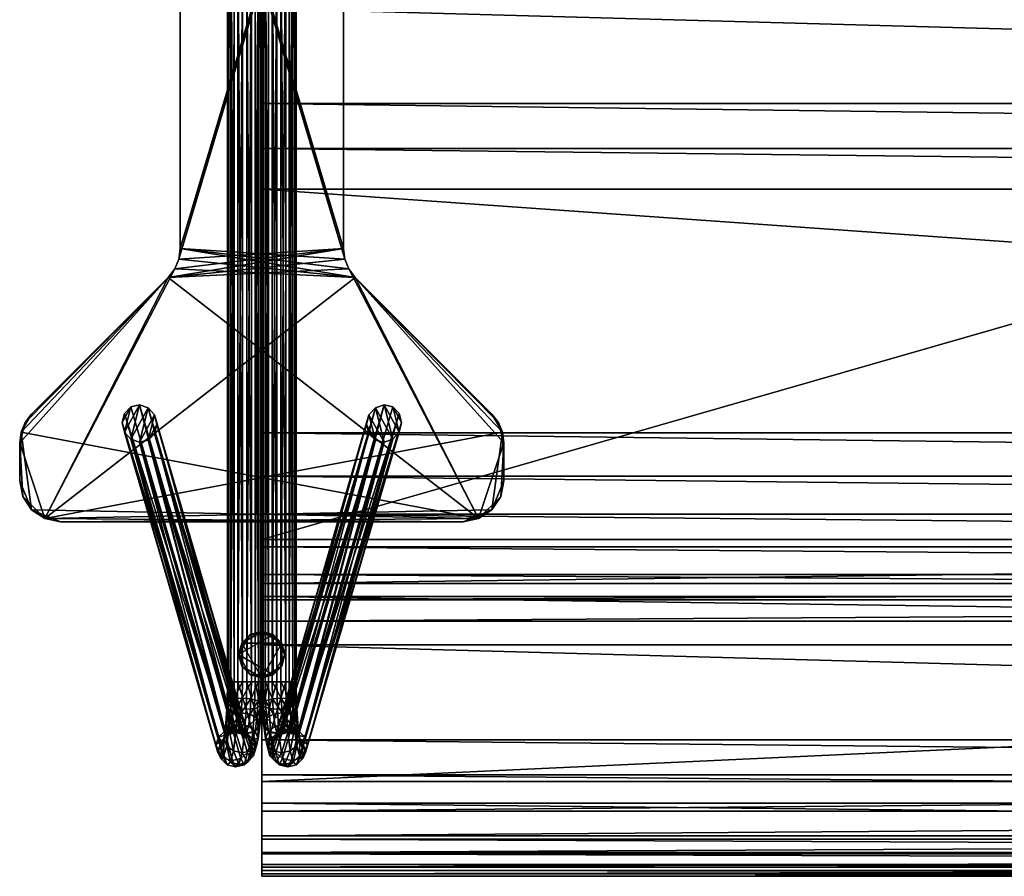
# Model space of a CAD drawing. Header units: inches. Extents: x -3.5 to 53.5, y -13 to 11.8.
# Tile 1 of 20: x -3.5 to 10.7, y -13 to -0.6. Entities that reach past the tile are written whole.
import ezdxf

# ---------------------------------------------------------------- set-up
doc = ezdxf.new("R2010")
doc.units = ezdxf.units.IN
doc.header["$MEASUREMENT"] = 0
for name, color, linetype in [('AFUCH-3-BSPT', 4, 'Continuous'), ('AFUCH-3-GDPL', 19, 'Continuous'), ('AFUCH-3-STUP', 5, 'Continuous')]:
    doc.layers.add(name, color=color, linetype=linetype)

msp = doc.modelspace()

# ---------------------------------------------------------------- meshes
at = {"layer": 'AFUCH-3-BSPT'}
mesh = msp.add_polyface(dxfattribs=at)
corners = [(-3.504, -7.283, 13.144), (-3.504, -7.283, 13.019), (-3.459, -7.509, 13.019), (-3.459, -7.509, 13.144), (-3.504, -6.732, 13.144), (-3.504, -6.732, 13.019), (-3.484, -6.579, 13.144), (-3.484, -6.579, 13.019), (-3.425, -6.437, 13.144), (-3.425, -6.437, 13.019), (-3.331, -6.315, 13.144), (-3.331, -6.315, 13.019), (-1.354, -4.338, 13.144), (-1.354, -4.338, 13.019), (-1.201, -4.073, 13.019), (-1.201, -4.073, 13.144), (-1.181, -3.92, 13.144), (-1.181, -3.92, 13.019), (-1.26, -4.215, 13.019), (-1.26, -4.215, 13.144), (-1.181, 3.92, 13.019), (-3.139, -7.829, 13.019), (1.354, -4.338, 13.019), (1.201, -4.073, 13.019), (-3.331, -7.701, 13.144), (3.139, -7.829, 13.144), (1.181, -3.92, 13.144), (1.201, 4.073, 13.144), (0, -10.191, 0.651), (-0.049, 10.191, 0.771), (-0.049, -10.191, 0.771), (-0.098, -10.191, 0.421), (-0.018, 10.191, 0.523), (-0.018, -10.191, 0.523), (-0.218, -10.191, 0.372), (-0.098, 10.191, 0.421), (-0.346, -10.191, 0.39), (-0.218, 10.191, 0.372), (-0.448, -10.191, 0.47), (-0.346, 10.191, 0.39), (-0.496, -10.191, 0.59), (-0.448, 10.191, 0.47), (-0.478, -10.191, 0.718), (-0.496, 10.191, 0.59), (-0.399, -10.191, 0.82), (-0.478, 10.191, 0.718), (-0.279, -10.191, 0.869), (-0.399, 10.191, 0.82), (-0.151, -10.191, 0.851), (-0.279, 10.191, 0.869), (-0.151, 10.191, 0.851), (-1.771, -6.182, 13.019), (-1.896, -6.681, 13.019), (-1.645, -6.225, 13.019), (-1.989, -6.577, 13.019), (-1.896, -6.212, 13.019), (-2.022, -6.44, 13.019), (-1.989, -6.307, 13.019), (-1.771, -6.724, 13.019), (-1.552, -6.329, 13.019), (-1.645, -6.694, 13.019), (-1.519, -6.466, 13.019), (-1.552, -6.6, 13.019)]
mesh.append_faces([[corners[k] for k in face] for face in [(51, 52, 53), (55, 54, 51), (58, 53, 52), (60, 59, 58)]], dxfattribs={"vtx0": -1, "vtx1": -1})
mesh.append_faces([[corners[k] for k in face] for face in [(5, 9, 13), (21, 2, 5), (21, 5, 13), (22, 21, 18), (6, 0, 24), (6, 24, 25), (12, 6, 25)]], dxfattribs={"vtx0": -1, "vtx1": -1, "vtx2": -1})
mesh.append_faces([[corners[k] for k in face] for face in [(21, 13, 18), (22, 18, 14), (22, 14, 17), (23, 17, 20), (28, 29, 30), (31, 32, 33), (34, 35, 31), (36, 37, 34), (38, 39, 36), (40, 41, 38), (42, 43, 40), (44, 45, 42), (46, 47, 44), (48, 49, 46), (30, 50, 48)]], dxfattribs={"vtx0": -1, "vtx2": -1})
mesh.append_faces([[corners[k] for k in face] for face in [(57, 56, 55), (62, 61, 60)]], dxfattribs={"vtx1": -1})
mesh.append_faces([[corners[k] for k in face] for face in [(12, 10, 6), (19, 12, 26), (15, 19, 26), (16, 15, 27), (54, 52, 51), (56, 54, 55), (59, 53, 58), (61, 59, 60)]], dxfattribs={"vtx1": -1, "vtx2": -1})
mesh.append_faces([[corners[k] for k in face] for face in [(0, 1, 2), (2, 3, 0), (0, 4, 5), (5, 1, 0), (6, 7, 5), (5, 4, 6), (6, 8, 9), (9, 7, 6), (9, 8, 10), (10, 11, 9), (10, 12, 13), (13, 11, 10), (14, 15, 16), (16, 17, 14), (14, 18, 19), (19, 15, 14), (19, 18, 13), (13, 12, 19), (20, 17, 16), (9, 11, 13), (5, 7, 9), (2, 1, 5), (6, 4, 0), (10, 8, 6)]], dxfattribs={"vtx2": -1})
mesh = msp.add_polyface(dxfattribs=at)
corners = [(-1.181, -3.92, 13.144), (-1.181, 3.92, 13.144), (-1.181, 3.92, 13.019), (-1.26, 4.215, 13.019), (-1.26, 4.215, 13.144), (-1.354, 4.338, 13.144), (-1.354, 4.338, 13.019), (-1.201, 4.073, 13.019), (-1.201, 4.073, 13.144), (-3.331, 6.315, 13.144), (-3.331, 6.315, 13.019), (-3.425, 6.437, 13.144), (-3.425, 6.437, 13.019), (-3.484, 6.579, 13.144), (-3.484, 6.579, 13.019), (-3.504, 6.732, 13.144), (-3.504, 6.732, 13.019), (-3.504, 7.283, 13.144), (-3.504, 7.283, 13.019), (-3.459, 7.509, 13.144), (-3.331, 7.701, 13.019), (3.139, 7.829, 13.019), (1.201, -4.073, 13.019), (1.181, 3.92, 13.019), (1.201, 4.073, 13.144), (1.354, 4.338, 13.144), (-3.139, 7.829, 13.144), (0, 10.191, 0.651), (-0.049, 10.191, 0.771), (0, -10.191, 0.651), (-0.018, 10.191, 0.523), (-0.018, -10.191, 0.523), (-0.098, 10.191, 0.421), (-0.098, -10.191, 0.421), (-0.218, 10.191, 0.372), (-0.218, -10.191, 0.372), (-0.346, 10.191, 0.39), (-0.346, -10.191, 0.39), (-0.448, 10.191, 0.47), (-0.448, -10.191, 0.47), (-0.496, 10.191, 0.59), (-0.496, -10.191, 0.59), (-0.478, 10.191, 0.718), (-0.478, -10.191, 0.718), (-0.399, 10.191, 0.82), (-0.399, -10.191, 0.82), (-0.279, 10.191, 0.869), (-0.279, -10.191, 0.869), (-0.151, 10.191, 0.851), (-0.151, -10.191, 0.851), (-0.049, -10.191, 0.771), (-1.771, 6.182, 13.019), (-1.989, 6.577, 13.019), (-1.896, 6.212, 13.019), (-1.896, 6.681, 13.019), (-1.645, 6.225, 13.019), (-1.771, 6.724, 13.019), (-1.552, 6.329, 13.019), (-1.645, 6.694, 13.019), (-1.519, 6.466, 13.019), (-1.552, 6.599, 13.019), (-2.022, 6.44, 13.019), (-1.989, 6.306, 13.019)]
mesh.append_faces([[corners[k] for k in face] for face in [(53, 61, 62)]], dxfattribs={"vtx0": -1})
mesh.append_faces([[corners[k] for k in face] for face in [(27, 28, 29), (30, 27, 31), (32, 30, 33), (34, 32, 35), (36, 34, 37), (38, 36, 39), (40, 38, 41), (42, 40, 43), (44, 42, 45), (46, 44, 47), (48, 46, 49), (28, 48, 50), (51, 52, 53), (55, 54, 51), (57, 56, 55), (59, 58, 57)]], dxfattribs={"vtx0": -1, "vtx1": -1})
mesh.append_faces([[corners[k] for k in face] for face in [(14, 18, 20), (14, 20, 21), (6, 14, 21), (15, 11, 5), (26, 19, 15), (26, 15, 5), (26, 4, 25)]], dxfattribs={"vtx0": -1, "vtx1": -1, "vtx2": -1})
mesh.append_faces([[corners[k] for k in face] for face in [(22, 2, 7), (23, 7, 3), (23, 3, 6), (26, 5, 4)]], dxfattribs={"vtx0": -1, "vtx2": -1})
mesh.append_faces([[corners[k] for k in face] for face in [(60, 58, 59)]], dxfattribs={"vtx1": -1})
mesh.append_faces([[corners[k] for k in face] for face in [(6, 10, 14), (1, 0, 24), (8, 1, 25), (4, 8, 25), (54, 52, 51), (56, 54, 55), (58, 56, 57), (52, 61, 53)]], dxfattribs={"vtx1": -1, "vtx2": -1})
mesh.append_faces([[corners[k] for k in face] for face in [(0, 1, 2), (3, 4, 5), (5, 6, 3), (3, 7, 8), (8, 4, 3), (8, 7, 2), (2, 1, 8), (5, 9, 10), (10, 6, 5), (11, 12, 10), (10, 9, 11), (11, 13, 14), (14, 12, 11), (14, 13, 15), (15, 16, 14), (15, 17, 18), (18, 16, 15), (18, 17, 19), (14, 16, 18), (10, 12, 14), (11, 9, 5), (15, 13, 11), (19, 17, 15)]], dxfattribs={"vtx2": -1})
mesh = msp.add_polyface(dxfattribs=at)
corners = [(0, -10.191, 0.651), (0.048, -10.191, 0.771), (0.048, 10.191, 0.771), (0.018, -10.191, 0.523), (0, 10.191, 0.651), (0.098, -10.191, 0.421), (0.018, 10.191, 0.523), (0.218, -10.191, 0.372), (0.098, 10.191, 0.421), (0.346, -10.191, 0.39), (0.218, 10.191, 0.372), (0.448, -10.191, 0.47), (0.346, 10.191, 0.39), (0.496, -10.191, 0.59), (0.448, 10.191, 0.47), (0.478, -10.191, 0.718), (0.496, 10.191, 0.59), (0.398, -10.191, 0.82), (0.478, 10.191, 0.718), (0.278, -10.191, 0.869), (0.398, 10.191, 0.82), (0.15, -10.191, 0.851), (0.278, 10.191, 0.869), (0.15, 10.191, 0.851), (1.77, -6.182, 13.019), (1.644, -6.225, 13.019), (1.896, -6.681, 13.019), (1.988, -6.577, 13.019), (1.896, -6.212, 13.019), (2.022, -6.44, 13.019), (1.988, -6.307, 13.019), (1.77, -6.724, 13.019), (1.552, -6.329, 13.019), (1.644, -6.694, 13.019), (1.518, -6.466, 13.019), (1.552, -6.6, 13.019), (1.181, 3.92, 13.144), (1.181, -3.92, 13.144), (1.181, -3.92, 13.019), (1.26, -4.215, 13.019), (1.26, -4.215, 13.144), (1.354, -4.338, 13.144), (1.354, -4.338, 13.019), (1.201, -4.073, 13.019), (1.201, -4.073, 13.144), (3.331, -6.315, 13.144), (3.331, -6.315, 13.019), (3.425, -6.437, 13.144), (3.425, -6.437, 13.019), (3.484, -6.579, 13.144), (3.484, -6.579, 13.019), (3.504, -6.732, 13.144), (3.504, -6.732, 13.019), (3.504, -7.283, 13.144), (3.504, -7.283, 13.019), (3.459, -7.509, 13.144), (3.331, -7.701, 13.019), (-3.139, -7.829, 13.019), (-1.181, -3.92, 13.019), (-1.201, 4.073, 13.019), (3.139, -7.829, 13.144), (-1.354, -4.338, 13.144), (-1.201, -4.073, 13.144), (-0.018, -10.191, 0.523), (0, 10.191, 0.651), (0, -10.191, 0.651)]
mesh.append_faces([[corners[k] for k in face] for face in [(27, 24, 26), (29, 28, 27), (32, 31, 25), (34, 33, 32)]], dxfattribs={"vtx0": -1, "vtx1": -1})
mesh.append_faces([[corners[k] for k in face] for face in [(50, 54, 56), (50, 56, 57), (42, 50, 57), (51, 47, 41), (60, 55, 51), (60, 51, 41), (61, 60, 40)]], dxfattribs={"vtx0": -1, "vtx1": -1, "vtx2": -1})
mesh.append_faces([[corners[k] for k in face] for face in [(0, 1, 2), (3, 0, 4), (5, 3, 6), (7, 5, 8), (9, 7, 10), (11, 9, 12), (13, 11, 14), (15, 13, 16), (17, 15, 18), (19, 17, 20), (21, 19, 22), (1, 21, 23), (60, 41, 40), (61, 40, 44), (61, 44, 37), (62, 37, 36), (63, 64, 65)]], dxfattribs={"vtx0": -1, "vtx2": -1})
mesh.append_faces([[corners[k] for k in face] for face in [(30, 28, 29), (35, 33, 34)]], dxfattribs={"vtx1": -1})
mesh.append_faces([[corners[k] for k in face] for face in [(24, 25, 26), (28, 24, 27), (31, 26, 25), (33, 31, 32), (42, 46, 50), (39, 42, 58), (43, 39, 58), (38, 43, 59)]], dxfattribs={"vtx1": -1, "vtx2": -1})
mesh.append_faces([[corners[k] for k in face] for face in [(36, 37, 38), (39, 40, 41), (41, 42, 39), (39, 43, 44), (44, 40, 39), (44, 43, 38), (38, 37, 44), (41, 45, 46), (46, 42, 41), (47, 48, 46), (46, 45, 47), (47, 49, 50), (50, 48, 47), (50, 49, 51), (51, 52, 50), (51, 53, 54), (54, 52, 51), (54, 53, 55), (50, 52, 54), (46, 48, 50), (47, 45, 41), (51, 49, 47), (55, 53, 51)]], dxfattribs={"vtx2": -1})
mesh = msp.add_polyface(dxfattribs=at)
corners = [(0, 10.191, 0.651), (0, -10.191, 0.651), (0.048, 10.191, 0.771), (0.018, 10.191, 0.523), (0.018, -10.191, 0.523), (0.098, 10.191, 0.421), (0.098, -10.191, 0.421), (0.218, 10.191, 0.372), (0.218, -10.191, 0.372), (0.346, 10.191, 0.39), (0.346, -10.191, 0.39), (0.448, 10.191, 0.47), (0.448, -10.191, 0.47), (0.496, 10.191, 0.59), (0.496, -10.191, 0.59), (0.478, 10.191, 0.718), (0.478, -10.191, 0.718), (0.398, 10.191, 0.82), (0.398, -10.191, 0.82), (0.278, 10.191, 0.869), (0.278, -10.191, 0.869), (0.15, 10.191, 0.851), (0.15, -10.191, 0.851), (0.048, -10.191, 0.771), (1.77, 6.182, 13.019), (1.896, 6.212, 13.019), (1.988, 6.577, 13.019), (1.896, 6.681, 13.019), (1.644, 6.225, 13.019), (1.77, 6.724, 13.019), (1.552, 6.329, 13.019), (1.644, 6.694, 13.019), (1.518, 6.466, 13.019), (1.552, 6.599, 13.019), (1.988, 6.306, 13.019), (2.022, 6.44, 13.019), (3.331, 6.315, 13.144), (1.354, 4.338, 13.144), (1.354, 4.338, 13.019), (3.331, 6.315, 13.019), (1.201, 4.073, 13.019), (1.201, 4.073, 13.144), (1.181, 3.92, 13.144), (1.181, 3.92, 13.019), (1.26, 4.215, 13.019), (1.26, 4.215, 13.144), (1.181, -3.92, 13.019), (3.504, 7.283, 13.144), (3.504, 7.283, 13.019), (3.459, 7.509, 13.019), (3.504, 6.732, 13.144), (3.504, 6.732, 13.019), (3.484, 6.579, 13.144), (3.484, 6.579, 13.019), (3.425, 6.437, 13.144), (3.425, 6.437, 13.019), (3.139, 7.829, 13.019), (-1.201, 4.073, 13.019), (-1.354, 4.338, 13.019), (-1.201, -4.073, 13.144), (-1.181, 3.92, 13.144), (3.331, 7.701, 13.144), (-3.139, 7.829, 13.144)]
mesh.append_faces([[corners[k] for k in face] for face in [(38, 55, 39)]], dxfattribs={"vtx0": -1})
mesh.append_faces([[corners[k] for k in face] for face in [(27, 24, 26), (29, 28, 27), (31, 30, 29), (26, 25, 35)]], dxfattribs={"vtx0": -1, "vtx1": -1})
mesh.append_faces([[corners[k] for k in face] for face in [(56, 49, 51), (44, 58, 56), (38, 56, 51), (38, 51, 55), (52, 47, 61), (52, 61, 62), (52, 62, 37)]], dxfattribs={"vtx0": -1, "vtx1": -1, "vtx2": -1})
mesh.append_faces([[corners[k] for k in face] for face in [(59, 42, 41), (60, 41, 45), (60, 45, 37)]], dxfattribs={"vtx0": -1, "vtx2": -1})
mesh.append_faces([[corners[k] for k in face] for face in [(33, 32, 31), (36, 54, 37)]], dxfattribs={"vtx1": -1})
mesh.append_faces([[corners[k] for k in face] for face in [(0, 1, 2), (3, 4, 0), (5, 6, 3), (7, 8, 5), (9, 10, 7), (11, 12, 9), (13, 14, 11), (15, 16, 13), (17, 18, 15), (19, 20, 17), (21, 22, 19), (2, 23, 21), (24, 25, 26), (28, 24, 27), (30, 28, 29), (32, 30, 31), (43, 46, 57), (40, 43, 58), (44, 40, 58), (38, 44, 56), (54, 52, 37)]], dxfattribs={"vtx1": -1, "vtx2": -1})
mesh.append_faces([[corners[k] for k in face] for face in [(25, 34, 35), (36, 37, 38), (38, 39, 36), (40, 41, 42), (42, 43, 40), (40, 44, 45), (45, 41, 40), (45, 44, 38), (38, 37, 45), (46, 43, 42), (47, 48, 49), (47, 50, 51), (51, 48, 47), (52, 53, 51), (51, 50, 52), (52, 54, 55), (55, 53, 52), (55, 54, 36), (36, 39, 55), (51, 53, 55), (49, 48, 51), (52, 50, 47)]], dxfattribs={"vtx2": -1})
mesh = msp.add_polyface(dxfattribs=at)
corners = [(-2.913, -7.874, 13.144), (-2.913, -7.874, 13.019), (2.913, -7.874, 13.019), (-3.139, -7.829, 13.144), (-3.139, -7.829, 13.019), (-3.331, -7.701, 13.144), (-3.331, -7.701, 13.019), (-3.459, -7.509, 13.144), (-3.459, -7.509, 13.019), (3.139, -7.829, 13.144), (-3.504, -7.283, 13.144), (0, -10.191, 0.651), (-0.006, -10.508, 0.703), (-0.018, -10.191, 0.523), (-0.054, -10.467, 0.816), (-0.049, -10.191, 0.771), (-0.156, -10.438, 0.891), (-0.151, -10.191, 0.851), (-0.283, -10.427, 0.907), (-0.279, -10.191, 0.869), (-0.404, -10.438, 0.861), (-0.399, -10.191, 0.82), (-0.484, -10.467, 0.764), (-0.478, -10.191, 0.718), (-0.503, -10.508, 0.642), (-0.496, -10.191, 0.59), (-0.455, -10.548, 0.529), (-0.448, -10.191, 0.47), (-0.354, -10.577, 0.454), (-0.346, -10.191, 0.39), (-0.226, -10.588, 0.438), (-0.218, -10.191, 0.372), (-0.106, -10.577, 0.484), (-0.098, -10.191, 0.421), (-0.025, -10.548, 0.581), (-1.771, -6.182, 13.019), (-0.528, -10.899, 1.876), (-1.896, -6.212, 13.019), (-0.403, -10.868, 1.878), (-1.645, -6.225, 13.019), (-0.28, -10.899, 1.906), (-1.552, -6.329, 13.019), (-0.194, -10.984, 1.952), (-1.519, -6.466, 13.019), (-0.166, -11.099, 2.004), (-1.552, -6.6, 13.019), (-0.205, -11.214, 2.048), (-1.645, -6.694, 13.019), (-0.301, -11.299, 2.072), (-0.426, -11.33, 2.069), (-1.989, -6.307, 13.019), (-0.623, -10.984, 1.9), (-2.022, -6.44, 13.019), (-0.663, -11.099, 1.943), (-1.989, -6.577, 13.019), (-0.635, -11.214, 1.995), (-1.896, -6.681, 13.019), (-0.549, -11.299, 2.041), (-1.771, -6.724, 13.019)]
mesh.append_faces([[corners[k] for k in face] for face in [(35, 36, 37), (39, 38, 35), (41, 40, 39), (43, 42, 41), (45, 44, 43), (47, 46, 45), (36, 50, 37)]], dxfattribs={"vtx0": -1})
mesh.append_faces([[corners[k] for k in face] for face in [(38, 36, 35), (40, 38, 39), (42, 40, 41), (44, 42, 43), (46, 44, 45), (48, 46, 47)]], dxfattribs={"vtx0": -1, "vtx1": -1})
mesh.append_faces([[corners[k] for k in face] for face in [(5, 0, 9)]], dxfattribs={"vtx0": -1, "vtx1": -1, "vtx2": -1})
mesh.append_faces([[corners[k] for k in face] for face in [(14, 12, 11), (16, 14, 15), (22, 20, 21), (24, 22, 23), (26, 24, 25), (28, 26, 27), (34, 32, 33), (12, 34, 13), (49, 48, 47)]], dxfattribs={"vtx0": -1, "vtx2": -1})
mesh.append_faces([[corners[k] for k in face] for face in [(11, 12, 13), (15, 14, 11), (17, 16, 15), (19, 18, 17), (21, 20, 19), (23, 22, 21), (25, 24, 23), (27, 26, 25), (29, 28, 27), (31, 30, 29), (33, 32, 31), (13, 34, 33), (51, 50, 36), (53, 52, 51), (55, 54, 53), (57, 56, 55), (49, 58, 57)]], dxfattribs={"vtx1": -1, "vtx2": -1})
mesh.append_faces([[corners[k] for k in face] for face in [(0, 1, 2), (3, 4, 1), (1, 0, 3), (3, 5, 6), (6, 4, 3), (5, 7, 8), (8, 6, 5), (4, 6, 8), (2, 1, 4), (5, 3, 0), (10, 7, 5), (18, 16, 17), (20, 18, 19), (30, 28, 29), (32, 30, 31), (52, 50, 51), (54, 52, 53), (56, 54, 55), (58, 56, 57), (47, 58, 49)]], dxfattribs={"vtx2": -1})
mesh = msp.add_polyface(dxfattribs=at)
corners = [(0, -10.191, 0.651), (0.018, -10.191, 0.523), (0.006, -10.508, 0.703), (0.054, -10.467, 0.816), (0.048, -10.191, 0.771), (0.155, -10.438, 0.891), (0.15, -10.191, 0.851), (0.283, -10.427, 0.907), (0.278, -10.191, 0.869), (0.403, -10.438, 0.861), (0.398, -10.191, 0.82), (0.484, -10.467, 0.764), (0.478, -10.191, 0.718), (0.503, -10.508, 0.642), (0.496, -10.191, 0.59), (0.455, -10.548, 0.529), (0.448, -10.191, 0.47), (0.354, -10.577, 0.454), (0.346, -10.191, 0.39), (0.218, -10.191, 0.372), (0.226, -10.588, 0.438), (0.105, -10.577, 0.484), (0.098, -10.191, 0.421), (0.025, -10.548, 0.581), (1.77, -6.182, 13.019), (1.896, -6.212, 13.019), (0.528, -10.899, 1.876), (0.402, -10.868, 1.878), (1.644, -6.225, 13.019), (0.28, -10.899, 1.906), (1.552, -6.329, 13.019), (0.193, -10.984, 1.952), (1.518, -6.466, 13.019), (0.166, -11.099, 2.004), (1.552, -6.6, 13.019), (0.205, -11.214, 2.048), (1.644, -6.694, 13.019), (0.3, -11.299, 2.072), (0.426, -11.33, 2.069), (1.988, -6.307, 13.019), (0.623, -10.984, 1.9), (2.022, -6.44, 13.019), (0.662, -11.099, 1.943), (1.988, -6.577, 13.019), (0.635, -11.214, 1.995), (1.896, -6.681, 13.019), (0.548, -11.299, 2.041), (1.77, -6.724, 13.019), (3.459, -7.509, 13.144), (3.459, -7.509, 13.019), (3.504, -7.283, 13.019), (3.331, -7.701, 13.144), (3.331, -7.701, 13.019), (3.139, -7.829, 13.144), (3.139, -7.829, 13.019), (2.913, -7.874, 13.144), (2.913, -7.874, 13.019), (-2.913, -7.874, 13.144), (-3.139, -7.829, 13.019)]
mesh.append_faces([[corners[k] for k in face] for face in [(7, 6, 5), (9, 8, 7), (21, 19, 20), (41, 40, 39), (43, 42, 41), (45, 44, 43), (47, 46, 45), (36, 38, 47)]], dxfattribs={"vtx0": -1})
mesh.append_faces([[corners[k] for k in face] for face in [(0, 1, 2), (4, 0, 3), (6, 4, 5), (8, 6, 7), (10, 8, 9), (12, 10, 11), (14, 12, 13), (16, 14, 15), (18, 16, 17), (19, 18, 20), (22, 19, 21), (1, 22, 23), (40, 26, 39), (42, 40, 41), (44, 42, 43), (46, 44, 45), (38, 46, 47)]], dxfattribs={"vtx0": -1, "vtx1": -1})
mesh.append_faces([[corners[k] for k in face] for face in [(52, 56, 58)]], dxfattribs={"vtx0": -1, "vtx1": -1, "vtx2": -1})
mesh.append_faces([[corners[k] for k in face] for face in [(3, 0, 2), (5, 4, 3), (11, 10, 9), (13, 12, 11), (15, 14, 13), (17, 16, 15), (23, 22, 21), (2, 1, 23), (38, 36, 37)]], dxfattribs={"vtx0": -1, "vtx2": -1})
mesh.append_faces([[corners[k] for k in face] for face in [(27, 24, 26), (29, 28, 27), (31, 30, 29), (33, 32, 31), (35, 34, 33), (37, 36, 35)]], dxfattribs={"vtx1": -1, "vtx2": -1})
mesh.append_faces([[corners[k] for k in face] for face in [(24, 25, 26), (28, 24, 27), (30, 28, 29), (32, 30, 31), (34, 32, 33), (36, 34, 35), (26, 25, 39), (48, 49, 50), (48, 51, 52), (52, 49, 48), (51, 53, 54), (54, 52, 51), (55, 56, 54), (54, 53, 55), (56, 55, 57), (52, 54, 56), (50, 49, 52), (53, 51, 48), (57, 55, 53)]], dxfattribs={"vtx2": -1})
mesh = msp.add_polyface(dxfattribs=at)
corners = [(0.402, -10.868, 1.878), (0.528, -10.899, 1.876), (0.374, -10.923, 1.647), (0.25, -10.957, 1.664), (0.28, -10.899, 1.906), (0.16, -11.048, 1.682), (0.193, -10.984, 1.952), (0.623, -10.984, 1.9), (0.498, -10.957, 1.634), (0.226, -10.588, 0.438), (0.346, -10.191, 0.39), (0.354, -10.577, 0.454), (0.22, -10.933, 1.417), (0.345, -10.9, 1.41), (0.192, -10.83, 1.19), (0.095, -10.906, 1.151), (0.07, -10.715, 0.948), (0.025, -10.791, 0.853), (0.006, -10.508, 0.703), (0.025, -10.548, 0.581), (0.318, -10.802, 1.193), (0.17, -10.659, 1.009), (0.054, -10.467, 0.816), (0.468, -10.933, 1.386), (0.44, -10.83, 1.16), (0.297, -10.638, 1.02), (0.418, -10.659, 0.978), (0.283, -10.427, 0.907), (0.403, -10.438, 0.861), (0.155, -10.438, 0.891), (0.126, -11.021, 1.405), (0.053, -11.01, 1.086), (0.046, -10.867, 0.751), (0.128, -10.923, 0.668), (0.078, -11.114, 1.013), (0.105, -10.577, 0.484), (0.249, -10.943, 0.626), (0.376, -10.923, 0.637), (0.455, -10.548, 0.529), (0.476, -10.867, 0.698), (0.521, -10.791, 0.792), (0.55, -11.01, 1.025), (0.508, -11.114, 0.961), (0.503, -10.508, 0.642), (0.5, -10.715, 0.895), (0.525, -10.906, 1.098), (0.484, -10.467, 0.764), (0.556, -11.021, 1.352)]
mesh.append_faces([[corners[k] for k in face] for face in [(3, 0, 2), (2, 1, 8), (9, 10, 11), (12, 2, 13), (14, 13, 20), (21, 20, 25), (29, 25, 27)]], dxfattribs={"vtx0": -1})
mesh.append_faces([[corners[k] for k in face] for face in [(0, 1, 2), (4, 0, 3), (6, 4, 5), (1, 7, 8), (12, 30, 3), (17, 32, 31), (32, 33, 34), (19, 35, 32), (11, 38, 37), (39, 40, 42), (38, 43, 39), (40, 44, 41), (43, 46, 40), (26, 44, 28), (45, 24, 47), (44, 26, 45)]], dxfattribs={"vtx0": -1, "vtx1": -1})
mesh.append_faces([[corners[k] for k in face] for face in [(5, 4, 3), (15, 12, 14), (17, 15, 16), (19, 17, 18), (16, 14, 21), (18, 16, 22), (22, 21, 29), (28, 44, 46), (47, 24, 23), (45, 26, 24)]], dxfattribs={"vtx0": -1, "vtx2": -1})
mesh.append_faces([[corners[k] for k in face] for face in [(23, 13, 8), (24, 20, 23), (26, 25, 24), (28, 27, 26), (35, 9, 33), (9, 11, 36)]], dxfattribs={"vtx1": -1})
mesh.append_faces([[corners[k] for k in face] for face in [(16, 15, 14), (18, 17, 16), (22, 16, 21), (15, 30, 12), (17, 31, 15), (19, 32, 17), (35, 33, 32), (38, 39, 37), (40, 41, 42), (43, 40, 39), (44, 45, 41), (46, 44, 40)]], dxfattribs={"vtx1": -1, "vtx2": -1})
mesh.append_faces([[corners[k] for k in face] for face in [(14, 12, 13), (21, 14, 20), (13, 2, 8), (20, 13, 23), (25, 20, 24), (27, 25, 26), (29, 21, 25), (12, 3, 2), (9, 36, 33), (11, 37, 36)]], dxfattribs={"vtx2": -1})
mesh = msp.add_polyface(dxfattribs=at)
corners = [(-0.403, -10.868, 1.878), (-0.374, -10.923, 1.647), (-0.528, -10.899, 1.876), (-0.25, -10.957, 1.664), (-0.28, -10.899, 1.906), (-0.16, -11.048, 1.682), (-0.194, -10.984, 1.952), (-0.499, -10.957, 1.634), (-0.623, -10.984, 1.9), (-0.22, -10.933, 1.417), (-0.345, -10.9, 1.41), (-0.192, -10.83, 1.19), (-0.095, -10.906, 1.151), (-0.07, -10.715, 0.948), (-0.025, -10.791, 0.853), (-0.006, -10.508, 0.703), (-0.025, -10.548, 0.581), (-0.319, -10.802, 1.193), (-0.17, -10.659, 1.009), (-0.054, -10.467, 0.816), (-0.468, -10.933, 1.386), (-0.44, -10.83, 1.16), (-0.297, -10.638, 1.02), (-0.418, -10.659, 0.978), (-0.283, -10.427, 0.907), (-0.404, -10.438, 0.861), (-0.156, -10.438, 0.891), (-0.126, -11.021, 1.405), (-0.054, -11.01, 1.086), (-0.046, -10.867, 0.751), (-0.078, -11.114, 1.013), (-0.128, -10.923, 0.668), (-0.106, -10.577, 0.484), (-0.226, -10.588, 0.438), (-0.249, -10.943, 0.626), (-0.354, -10.577, 0.454), (-0.376, -10.923, 0.637), (-0.455, -10.548, 0.529), (-0.476, -10.867, 0.698), (-0.521, -10.791, 0.792), (-0.508, -11.114, 0.961), (-0.55, -11.01, 1.025), (-0.503, -10.508, 0.642), (-0.5, -10.715, 0.895), (-0.525, -10.906, 1.098), (-0.484, -10.467, 0.764), (-0.556, -11.021, 1.352)]
mesh.append_faces([[corners[k] for k in face] for face in [(11, 10, 9), (18, 17, 11), (10, 7, 1), (17, 20, 10), (22, 21, 17), (24, 23, 22), (26, 22, 18), (9, 1, 3), (33, 31, 34), (35, 34, 36)]], dxfattribs={"vtx0": -1})
mesh.append_faces([[corners[k] for k in face] for face in [(13, 11, 12), (15, 13, 14), (19, 18, 13), (12, 9, 27), (14, 12, 28), (16, 14, 29), (32, 29, 31), (37, 36, 38), (39, 40, 41), (42, 38, 39), (43, 41, 44), (45, 39, 43)]], dxfattribs={"vtx0": -1, "vtx1": -1})
mesh.append_faces([[corners[k] for k in face] for face in [(5, 3, 4), (12, 11, 9), (14, 13, 12), (16, 15, 14), (13, 18, 11), (15, 19, 13), (19, 26, 18), (25, 45, 43), (46, 20, 21), (44, 21, 23)]], dxfattribs={"vtx0": -1, "vtx2": -1})
mesh.append_faces([[corners[k] for k in face] for face in [(20, 7, 10), (21, 20, 17), (23, 21, 22), (25, 23, 24), (32, 31, 33), (33, 34, 35)]], dxfattribs={"vtx1": -1})
mesh.append_faces([[corners[k] for k in face] for face in [(0, 1, 2), (4, 3, 0), (6, 5, 4), (2, 7, 8), (9, 3, 27), (14, 28, 29), (29, 30, 31), (16, 29, 32), (35, 36, 37), (38, 40, 39), (37, 38, 42), (39, 41, 43), (42, 39, 45), (23, 25, 43), (44, 46, 21), (43, 44, 23)]], dxfattribs={"vtx1": -1, "vtx2": -1})
mesh.append_faces([[corners[k] for k in face] for face in [(3, 1, 0), (1, 7, 2), (9, 10, 1), (11, 17, 10), (18, 22, 17), (26, 24, 22)]], dxfattribs={"vtx2": -1})
mesh = msp.add_polyface(dxfattribs=at)
corners = [(-0.128, -11.173, 1.694), (-0.16, -11.048, 1.682), (-0.194, -10.984, 1.952), (-0.166, -11.099, 2.004), (-0.162, -11.298, 1.698), (-0.205, -11.214, 2.048), (-0.254, -11.389, 1.693), (-0.301, -11.299, 2.072), (-0.378, -11.422, 1.68), (-0.426, -11.33, 2.069), (-0.502, -11.389, 1.663), (-0.549, -11.299, 2.041), (-0.592, -11.298, 1.646), (-0.635, -11.214, 1.995), (-0.624, -11.173, 1.633), (-0.663, -11.099, 1.943), (-0.59, -11.048, 1.629), (-0.623, -10.984, 1.9), (-0.499, -10.957, 1.634), (-0.126, -11.021, 1.405), (-0.25, -10.957, 1.664), (-0.089, -11.142, 1.377), (-0.054, -11.01, 1.086), (-0.095, -10.906, 1.151), (-0.119, -11.263, 1.341), (-0.078, -11.114, 1.013), (-0.046, -10.867, 0.751), (-0.207, -11.351, 1.306), (-0.163, -11.19, 0.952), (-0.128, -10.923, 0.668), (-0.33, -11.384, 1.283), (-0.285, -11.218, 0.918), (-0.249, -10.943, 0.626), (-0.455, -11.351, 1.276), (-0.411, -11.19, 0.921), (-0.376, -10.923, 0.637), (-0.548, -11.263, 1.288), (-0.508, -11.114, 0.961), (-0.476, -10.867, 0.698), (-0.585, -11.142, 1.316), (-0.55, -11.01, 1.025), (-0.468, -10.933, 1.386), (-0.556, -11.021, 1.352), (-0.525, -10.906, 1.098)]
mesh.append_faces([[corners[k] for k in face] for face in [(30, 6, 8), (31, 27, 30), (32, 28, 31), (33, 8, 10), (34, 30, 33), (35, 31, 34)]], dxfattribs={"vtx0": -1})
mesh.append_faces([[corners[k] for k in face] for face in [(19, 20, 1), (21, 1, 0), (22, 19, 21), (24, 0, 4), (25, 21, 24), (26, 22, 25), (27, 4, 6), (28, 24, 27), (29, 25, 28), (36, 10, 12), (37, 33, 36), (38, 34, 37), (39, 12, 14), (40, 36, 39), (42, 14, 16), (43, 39, 42), (16, 41, 42)]], dxfattribs={"vtx0": -1, "vtx1": -1})
mesh.append_faces([[corners[k] for k in face] for face in [(0, 1, 2), (4, 0, 3), (6, 4, 5), (12, 10, 11), (14, 12, 13), (16, 14, 15), (18, 16, 17), (16, 18, 41)]], dxfattribs={"vtx0": -1, "vtx2": -1})
mesh.append_faces([[corners[k] for k in face] for face in [(27, 6, 30), (28, 27, 31), (29, 28, 32), (30, 8, 33), (31, 30, 34), (32, 31, 35)]], dxfattribs={"vtx1": -1})
mesh.append_faces([[corners[k] for k in face] for face in [(3, 0, 2), (5, 4, 3), (7, 6, 5), (9, 8, 7), (11, 10, 9), (13, 12, 11), (15, 14, 13), (17, 16, 15), (19, 1, 21), (23, 19, 22), (21, 0, 24), (22, 21, 25), (24, 4, 27), (25, 24, 28), (33, 10, 36), (34, 33, 37), (35, 34, 38), (36, 12, 39), (37, 36, 40), (39, 14, 42), (40, 39, 43)]], dxfattribs={"vtx1": -1, "vtx2": -1})
mesh.append_faces([[corners[k] for k in face] for face in [(8, 6, 7), (10, 8, 9)]], dxfattribs={"vtx2": -1})
mesh = msp.add_polyface(dxfattribs=at)
corners = [(0.128, -11.173, 1.694), (0.193, -10.984, 1.952), (0.16, -11.048, 1.682), (0.166, -11.099, 2.004), (0.162, -11.298, 1.698), (0.205, -11.214, 2.048), (0.254, -11.389, 1.693), (0.3, -11.299, 2.072), (0.378, -11.422, 1.68), (0.426, -11.33, 2.069), (0.502, -11.389, 1.663), (0.548, -11.299, 2.041), (0.592, -11.298, 1.646), (0.635, -11.214, 1.995), (0.624, -11.173, 1.633), (0.662, -11.099, 1.943), (0.59, -11.048, 1.629), (0.623, -10.984, 1.9), (0.498, -10.957, 1.634), (0.126, -11.021, 1.405), (0.25, -10.957, 1.664), (0.089, -11.142, 1.377), (0.053, -11.01, 1.086), (0.095, -10.906, 1.151), (0.118, -11.263, 1.341), (0.078, -11.114, 1.013), (0.046, -10.867, 0.751), (0.206, -11.351, 1.306), (0.163, -11.19, 0.952), (0.128, -10.923, 0.668), (0.329, -11.384, 1.283), (0.285, -11.218, 0.918), (0.249, -10.943, 0.626), (0.454, -11.351, 1.276), (0.411, -11.19, 0.921), (0.376, -10.923, 0.637), (0.548, -11.263, 1.288), (0.508, -11.114, 0.961), (0.476, -10.867, 0.698), (0.585, -11.142, 1.316), (0.55, -11.01, 1.025), (0.468, -10.933, 1.386), (0.556, -11.021, 1.352), (0.525, -10.906, 1.098)]
mesh.append_faces([[corners[k] for k in face] for face in [(8, 7, 6), (10, 9, 8)]], dxfattribs={"vtx0": -1})
mesh.append_faces([[corners[k] for k in face] for face in [(3, 1, 0), (5, 3, 4), (7, 5, 6), (9, 7, 8), (11, 9, 10), (13, 11, 12), (15, 13, 14), (17, 15, 16), (19, 21, 2), (23, 22, 19), (21, 24, 0), (22, 25, 21), (24, 27, 4), (25, 28, 24), (33, 36, 10), (34, 37, 33), (35, 38, 34), (36, 39, 12), (37, 40, 36), (39, 42, 14), (40, 43, 39)]], dxfattribs={"vtx0": -1, "vtx1": -1})
mesh.append_faces([[corners[k] for k in face] for face in [(0, 1, 2), (4, 3, 0), (6, 5, 4), (12, 11, 10), (14, 13, 12), (16, 15, 14), (18, 17, 16), (16, 41, 18)]], dxfattribs={"vtx0": -1, "vtx2": -1})
mesh.append_faces([[corners[k] for k in face] for face in [(27, 30, 6), (28, 31, 27), (29, 32, 28), (30, 33, 8), (31, 34, 30), (32, 35, 31)]], dxfattribs={"vtx1": -1})
mesh.append_faces([[corners[k] for k in face] for face in [(19, 2, 20), (21, 0, 2), (22, 21, 19), (24, 4, 0), (25, 24, 21), (26, 25, 22), (27, 6, 4), (28, 27, 24), (29, 28, 25), (36, 12, 10), (37, 36, 33), (38, 37, 34), (39, 14, 12), (40, 39, 36), (42, 16, 14), (43, 42, 39), (16, 42, 41)]], dxfattribs={"vtx1": -1, "vtx2": -1})
mesh.append_faces([[corners[k] for k in face] for face in [(30, 8, 6), (31, 30, 27), (32, 31, 28), (33, 10, 8), (34, 33, 30), (35, 34, 31)]], dxfattribs={"vtx2": -1})
at = {"layer": 'AFUCH-3-GDPL'}
mesh = msp.add_polyface(dxfattribs=at)
corners = [(-0.335, -9.797, 0), (-0.29, -9.63, 0), (-0.167, -9.507, 0), (0, -9.463, 0), (0.167, -9.507, 0), (0.29, -9.63, 0), (0.335, -9.797, 0), (0.29, -9.964, 0), (0.167, -10.087, 0), (0, -10.132, 0), (-0.167, -10.087, 0), (-0.29, -9.964, 0), (-0.335, -9.797, 0.372), (-0.29, -9.964, 0.372), (-0.167, -10.087, 0.372), (0, -10.132, 0.372), (0.167, -10.087, 0.372), (0.29, -9.964, 0.372), (0.335, -9.797, 0.372), (0.29, -9.63, 0.372), (0.167, -9.507, 0.372), (0, -9.463, 0.372), (-0.167, -9.507, 0.372), (-0.29, -9.63, 0.372)]
mesh.append_faces([[corners[k] for k in face] for face in [(1, 11, 0), (12, 22, 23)]], dxfattribs={"vtx0": -1})
mesh.append_faces([[corners[k] for k in face] for face in [(5, 7, 9), (1, 3, 5), (1, 5, 9), (1, 9, 11), (16, 18, 20), (12, 14, 16), (12, 16, 20), (12, 20, 22)]], dxfattribs={"vtx0": -1, "vtx1": -1, "vtx2": -1})
mesh.append_faces([[corners[k] for k in face] for face in [(0, 12, 23), (23, 1, 0), (11, 13, 12), (12, 0, 11), (10, 14, 13), (13, 11, 10), (9, 15, 14), (14, 10, 9), (8, 16, 15), (15, 9, 8), (7, 17, 16), (16, 8, 7), (6, 18, 17), (17, 7, 6), (5, 19, 18), (18, 6, 5), (4, 20, 19), (19, 5, 4), (3, 21, 20), (20, 4, 3), (2, 22, 21), (21, 3, 2), (1, 23, 22), (22, 2, 1), (9, 10, 11), (7, 8, 9), (5, 6, 7), (3, 4, 5), (1, 2, 3), (20, 21, 22), (18, 19, 20), (16, 17, 18), (14, 15, 16), (12, 13, 14)]], dxfattribs={"vtx2": -1})
at = {"layer": 'AFUCH-3-STUP'}
mesh = msp.add_polyface(dxfattribs=at)
corners = [(0, -8.132, 13.129), (0, 6.233, 13.13), (50, 6.233, 13.13), (0, -6.587, 17.321), (0, -7.212, 17.277), (50, -7.212, 17.277), (0, -7.764, 17.23), (50, -7.764, 17.23), (0, -8.239, 17.184), (50, -8.239, 17.184), (0, -8.637, 17.139), (50, -8.637, 17.139), (0, -8.766, 13.136), (50, -8.132, 13.129), (0, -9.004, 13.148), (50, -8.766, 13.136), (0, -8.956, 17.1), (50, -8.956, 17.1), (0, -9.656, 17.002), (0, -11.028, 16.771), (50, -11.028, 16.771), (0, -11.634, 13.941), (0, -9.313, 13.204), (50, -9.313, 13.204), (0, -0.449, 17.398), (0, -1.824, 17.429), (50, -1.824, 17.429), (0, 0.936, 17.339), (50, -0.449, 17.398), (0, 1.602, 17.299), (50, 0.936, 17.339), (0, 2.226, 17.254), (50, 1.602, 17.299), (0, -12.064, 14.094), (0, -11.634, 13.941), (50, -11.634, 13.941), (0, -11.947, 16.56), (0, -12.465, 16.385), (50, -12.465, 16.385), (0, -12.417, 14.25), (50, -12.064, 14.094), (0, -12.66, 14.402), (50, -12.417, 14.25), (0, -12.678, 16.271), (50, -12.678, 16.271), (0, -12.874, 14.652), (50, -12.66, 14.402), (0, -12.833, 16.138), (50, -12.833, 16.138), (0, -13.004, 15.395), (0, -12.968, 14.942), (50, -12.968, 14.942), (0, -12.967, 15.855), (50, -13.004, 15.395), (0, -12.922, 15.999), (50, -12.967, 15.855), (50, -12.874, 14.652), (50, -12.922, 15.999), (0, -11.028, 16.771), (0, -11.538, 16.662), (50, -11.538, 16.662), (0, -9.313, 13.204), (0, -9.004, 13.148), (50, -9.004, 13.148), (0, -8.956, 17.1), (0, -9.656, 17.002), (50, -9.656, 17.002), (0, -11.538, 16.662), (0, -11.947, 16.56), (50, -11.947, 16.56), (0, -1.824, 17.429), (0, -2.471, 17.435), (50, -2.471, 17.435), (0, -3.061, 17.436), (0, -6.587, 17.321), (50, -6.587, 17.321), (0, -2.471, 17.435), (0, -3.061, 17.436), (50, -3.061, 17.436), (0, -6.587, 17.321), (0, 6.233, 13.13), (0, -8.132, 13.129), (0, -7.212, 17.277), (0, -7.764, 17.23), (0, -8.239, 17.184), (0, -8.637, 17.139), (0, -8.766, 13.136), (0, -9.004, 13.148), (0, -8.956, 17.1), (0, -11.028, 16.771), (0, -9.656, 17.002), (0, -9.313, 13.204), (0, -11.634, 13.941), (0, 6.233, 13.13), (0, -1.824, 17.429), (0, -0.449, 17.398), (0, 0.936, 17.339), (0, -11.947, 16.56), (0, -11.634, 13.941), (0, -12.064, 14.094), (0, -12.465, 16.385), (0, -12.417, 14.25), (0, -12.66, 14.402), (0, -12.678, 16.271), (0, -12.874, 14.652), (0, -12.833, 16.138), (0, -12.968, 14.942), (0, -13.004, 15.395), (0, -12.967, 15.855), (0, -12.922, 15.999), (0, -11.028, 16.771), (0, -11.634, 13.941), (0, -11.538, 16.662), (0, -9.656, 17.002), (0, -9.004, 13.148), (0, -9.313, 13.204), (0, -8.956, 17.1), (0, -9.004, 13.148), (0, -9.656, 17.002), (0, -11.538, 16.662), (0, -11.634, 13.941), (0, -11.947, 16.56), (0, -2.471, 17.435), (0, -1.824, 17.429), (0, 6.233, 13.13), (0, -6.587, 17.321), (0, -3.061, 17.436), (0, 6.233, 13.13), (0, -3.061, 17.436), (0, -2.471, 17.435), (0, 6.233, 13.13)]
mesh.append_faces([[corners[k] for k in face] for face in [(85, 86, 88), (105, 104, 109), (110, 111, 112), (116, 117, 118), (119, 120, 121)]], dxfattribs={"vtx0": -1, "vtx1": -1})
mesh.append_faces([[corners[k] for k in face] for face in [(79, 80, 81), (85, 81, 86), (89, 91, 92), (93, 94, 95), (93, 95, 96), (97, 98, 99), (100, 99, 101), (100, 101, 102), (103, 102, 104), (106, 108, 109), (113, 114, 115)]], dxfattribs={"vtx0": -1, "vtx2": -1})
mesh.append_faces([[corners[k] for k in face] for face in [(0, 1, 2), (3, 4, 5), (4, 6, 7), (6, 8, 9), (8, 10, 11), (12, 0, 13), (14, 12, 15), (10, 16, 17), (18, 19, 20), (21, 22, 23), (24, 25, 26), (27, 24, 28), (29, 27, 30), (31, 29, 32), (36, 37, 38), (39, 33, 40), (41, 39, 42), (52, 49, 53), (58, 59, 60), (61, 62, 63), (64, 65, 66), (67, 68, 69), (70, 71, 72), (73, 74, 75), (76, 77, 78), (82, 79, 81), (83, 82, 81), (84, 83, 81), (85, 84, 81), (86, 87, 88), (89, 90, 91), (100, 97, 99), (103, 100, 102), (105, 103, 104), (104, 106, 109), (122, 123, 124), (125, 126, 127), (128, 129, 130)]], dxfattribs={"vtx1": -1, "vtx2": -1})
mesh.append_faces([[corners[k] for k in face] for face in [(33, 34, 35), (37, 43, 44), (45, 41, 46), (43, 47, 48), (49, 50, 51), (54, 52, 55), (50, 45, 56), (47, 54, 57), (106, 107, 108)]], dxfattribs={"vtx2": -1})
mesh = msp.add_polyface(dxfattribs=at)
corners = [(50, 6.233, 13.13), (50, -8.132, 13.129), (0, -8.132, 13.129), (50, -7.212, 17.277), (50, -6.587, 17.321), (0, -6.587, 17.321), (50, -7.764, 17.23), (0, -7.212, 17.277), (50, -8.239, 17.184), (0, -7.764, 17.23), (50, -8.637, 17.139), (0, -8.239, 17.184), (50, -8.766, 13.136), (0, -8.766, 13.136), (50, -9.004, 13.148), (0, -9.004, 13.148), (50, -8.956, 17.1), (0, -8.637, 17.139), (50, -11.028, 16.771), (50, -9.656, 17.002), (0, -9.656, 17.002), (50, -9.313, 13.204), (50, -11.634, 13.941), (0, -11.634, 13.941), (50, -1.824, 17.429), (50, -0.449, 17.398), (0, -0.449, 17.398), (50, 0.936, 17.339), (0, 0.936, 17.339), (50, 1.602, 17.299), (0, 1.602, 17.299), (50, 2.226, 17.254), (0, 2.226, 17.254), (50, -11.634, 13.941), (50, -12.064, 14.094), (0, -12.064, 14.094), (50, -12.465, 16.385), (50, -11.947, 16.56), (0, -11.947, 16.56), (50, -12.417, 14.25), (0, -12.417, 14.25), (50, -12.66, 14.402), (0, -12.66, 14.402), (50, -12.678, 16.271), (0, -12.465, 16.385), (50, -12.874, 14.652), (0, -12.874, 14.652), (50, -12.833, 16.138), (0, -12.678, 16.271), (50, -12.968, 14.942), (50, -13.004, 15.395), (0, -13.004, 15.395), (50, -12.967, 15.855), (0, -12.967, 15.855), (50, -12.922, 15.999), (0, -12.922, 15.999), (0, -12.968, 14.942), (0, -12.833, 16.138), (50, -11.538, 16.662), (50, -11.028, 16.771), (0, -11.028, 16.771), (50, -9.004, 13.148), (50, -9.313, 13.204), (0, -9.313, 13.204), (50, -9.656, 17.002), (50, -8.956, 17.1), (0, -8.956, 17.1), (50, -11.947, 16.56), (50, -11.538, 16.662), (0, -11.538, 16.662), (50, -2.471, 17.435), (50, -1.824, 17.429), (0, -1.824, 17.429), (50, -6.587, 17.321), (50, -3.061, 17.436), (0, -3.061, 17.436), (50, -3.061, 17.436), (50, -2.471, 17.435), (0, -2.471, 17.435), (50, -8.132, 13.129), (50, 6.233, 13.13), (50, -6.587, 17.321), (50, -7.212, 17.277), (50, -7.764, 17.23), (50, -8.239, 17.184), (50, -8.637, 17.139), (50, -8.766, 13.136), (50, -8.956, 17.1), (50, -9.004, 13.148), (50, -9.313, 13.204), (50, -9.656, 17.002), (50, -11.028, 16.771), (50, -11.634, 13.941), (50, -0.449, 17.398), (50, -1.824, 17.429), (50, 6.233, 13.13), (50, 0.936, 17.339), (50, -12.064, 14.094), (50, -11.634, 13.941), (50, -11.947, 16.56), (50, -12.465, 16.385), (50, -12.417, 14.25), (50, -12.66, 14.402), (50, -12.678, 16.271), (50, -12.874, 14.652), (50, -12.833, 16.138), (50, -12.967, 15.855), (50, -13.004, 15.395), (50, -12.968, 14.942), (50, -12.922, 15.999), (50, -11.538, 16.662), (50, -11.634, 13.941), (50, -11.028, 16.771), (50, -9.313, 13.204), (50, -9.004, 13.148), (50, -9.656, 17.002), (50, -9.656, 17.002), (50, -9.004, 13.148), (50, -8.956, 17.1), (50, -11.947, 16.56), (50, -11.634, 13.941), (50, -11.538, 16.662), (50, 6.233, 13.13), (50, -1.824, 17.429), (50, -2.471, 17.435), (50, 6.233, 13.13), (50, -3.061, 17.436), (50, -6.587, 17.321), (50, 6.233, 13.13), (50, -2.471, 17.435), (50, -3.061, 17.436)]
mesh.append_faces([[corners[k] for k in face] for face in [(87, 86, 85), (109, 104, 105), (110, 111, 112), (116, 117, 118), (119, 120, 121)]], dxfattribs={"vtx0": -1, "vtx1": -1})
mesh.append_faces([[corners[k] for k in face] for face in [(79, 81, 82), (79, 82, 83), (79, 83, 84), (79, 84, 85), (87, 88, 86), (89, 90, 91), (97, 99, 100), (102, 100, 103), (104, 103, 105), (109, 108, 104), (122, 123, 124), (125, 126, 127), (128, 129, 130)]], dxfattribs={"vtx0": -1, "vtx2": -1})
mesh.append_faces([[corners[k] for k in face] for face in [(0, 1, 2), (3, 4, 5), (6, 3, 7), (8, 6, 9), (10, 8, 11), (1, 12, 13), (12, 14, 15), (16, 10, 17), (18, 19, 20), (24, 25, 26), (25, 27, 28), (27, 29, 30), (29, 31, 32), (33, 34, 35), (36, 37, 38), (34, 39, 40), (43, 36, 44), (49, 50, 51), (58, 59, 60), (61, 62, 63), (64, 65, 66), (67, 68, 69), (70, 71, 72), (73, 74, 75), (76, 77, 78), (79, 80, 81), (86, 79, 85), (92, 89, 91), (93, 94, 95), (96, 93, 95), (97, 98, 99), (101, 97, 100), (102, 101, 100), (104, 102, 103), (109, 106, 108), (113, 114, 115)]], dxfattribs={"vtx1": -1, "vtx2": -1})
mesh.append_faces([[corners[k] for k in face] for face in [(21, 22, 23), (39, 41, 42), (41, 45, 46), (47, 43, 48), (50, 52, 53), (52, 54, 55), (45, 49, 56), (54, 47, 57), (106, 107, 108)]], dxfattribs={"vtx2": -1})

doc.saveas('drawing.dxf')
